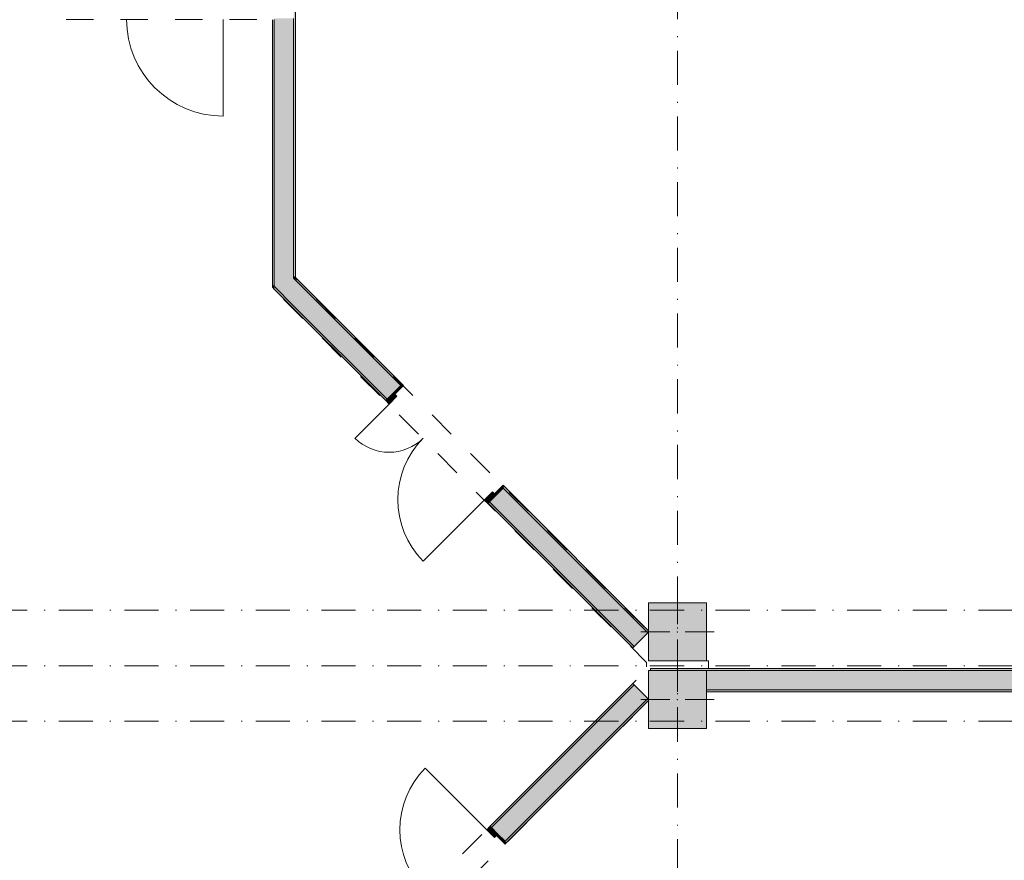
# Model space of a CAD drawing. Header units: millimetres. Extents: x 0 to 1184, y 0 to 836.
# Tile 12 of 66: x 373 to 475, y 339 to 426. Entities that reach past the tile are written whole.
import ezdxf
from ezdxf.xclip import XClip

# ---------------------------------------------------------------- set-up
doc = ezdxf.new("R2010")
doc.units = ezdxf.units.MM
doc.header["$MEASUREMENT"] = 0
doc.header["$XCLIPFRAME"] = 0
doc.linetypes.add('Штриховая', pattern=[5.644444, 2.822222, -2.822222])
doc.linetypes.add('Штрихпунктирная', pattern=[6.702778, 3.527778, -1.763889, 0, -1.411111])
for name, color, linetype in [('Конструктив - Колонны', 7, 'Continuous'), ('Конструктив - Стены Блок 100 нов', 7, 'Continuous'), ('Конструктив - Стены Блок 200 нов', 7, 'Continuous'), ('Элемент Модели - Зона', 7, 'Continuous'), ('Элемент Модели - Оси', 7, 'Continuous')]:
    doc.layers.add(name, color=color, linetype=linetype)

# ---------------------------------------------------------------- blocks, each defined once
blk = doc.blocks.new('Чертеж_4_4', base_point=(-278.48, 89.56))
at = {"layer": 'Конструктив - Колонны', "linetype": 'Continuous', "lineweight": 0, "true_color": 0x000000}
for points in [[(438.52, 360.06), (444.52, 360.06), (444.52, 366.06), (438.52, 366.06)], [(438.52, 353.06), (444.52, 353.06), (444.52, 359.06), (438.52, 359.06)]]:
    blk.add_hatch(color=18, dxfattribs=at).paths.add_polyline_path(points)
at = {"layer": 'Конструктив - Стены Блок 200 нов', "linetype": 'Continuous', "lineweight": 0, "true_color": 0x000000}
for points in [[(401.97, 399.75), (401.97, 450.36), (401.77, 450.36), (401.77, 399.95)], [(399.57, 426.41), (399.57, 399.04), (399.77, 398.84), (399.77, 426.41)], [(401.77, 399.66), (401.77, 426.56), (399.77, 426.56), (399.77, 401.67)], [(399.77, 401.67), (399.77, 398.84), (401.77, 399.66)], [(401.77, 399.95), (401.77, 399.66), (401.97, 399.75)], [(401.97, 399.75), (401.77, 399.66), (401.97, 399.46)], [(401.97, 399.75), (401.97, 399.46), (412.86, 388.56), (413.01, 388.7)], [(399.77, 398.84), (399.57, 399.04), (399.57, 398.75)], [(399.57, 398.75), (399.77, 398.55), (399.77, 398.84)], [(401.77, 399.66), (399.77, 398.84), (401.77, 396.83)], [(411.45, 387.15), (399.77, 398.84), (399.77, 398.55), (411.31, 387.01)], [(401.77, 396.83), (411.45, 387.15), (412.12, 387.82), (412.86, 388.56), (401.77, 399.66)], [(413.01, 388.7), (412.86, 388.56), (412.12, 387.82), (412.26, 387.68), (413.15, 388.56)], [(412.12, 387.82), (411.31, 387.01), (411.66, 386.65), (412.47, 387.47)], [(421.91, 376.4), (422.73, 377.21), (422.37, 377.57), (421.56, 376.75)], [(422.73, 377.21), (422.05, 376.54), (437.03, 361.55), (438.45, 362.97), (423.47, 377.95)], [(423.47, 378.24), (422.58, 377.35), (422.73, 377.21), (423.47, 377.95), (423.61, 378.1)], [(423.47, 377.95), (438.45, 362.97), (438.52, 363.04), (438.52, 363.18), (423.61, 378.1)], [(422.05, 376.54), (421.91, 376.4), (436.89, 361.41), (437.03, 361.55)], [(622.02, 359.27), (438.72, 359.27), (438.72, 359.07), (622.02, 359.07)], [(622.02, 359.07), (438.72, 359.07), (444.52, 359.06), (444.52, 357.07), (528.52, 357.07), (528.52, 359.06), (534.52, 359.06), (534.52, 357.07), (615.02, 357.07), (615.02, 359.06), (621.02, 359.06), (621.02, 357.07), (622.02, 357.07)], [(436.89, 357.72), (422.12, 342.94), (422.26, 342.8), (437.03, 357.57)], [(437.03, 357.57), (422.26, 342.8), (422.93, 342.12), (423.68, 341.38), (438.45, 356.16)], [(444.57, 356.87), (528.52, 356.87), (528.52, 357.07), (444.57, 357.07)], [(438.45, 356.16), (423.68, 341.38), (423.82, 341.24), (438.52, 355.95), (438.52, 356.09)], [(422.12, 342.94), (421.77, 342.58), (422.58, 341.77), (422.93, 342.12)], [(423.82, 341.24), (423.68, 341.38), (422.93, 342.12), (422.79, 341.98), (423.68, 341.1)]]:
    blk.add_hatch(color=18, dxfattribs=at).paths.add_polyline_path(points)
at = {"layer": 'Конструктив - Колонны', "color": 251, "linetype": 'Continuous', "lineweight": 5, "true_color": 0x575757}
for p, q in [((441.52, 363.86), (441.52, 366.86)), ((440.72, 363.06), (437.72, 363.06)), ((442.32, 363.06), (445.32, 363.06)), ((441.52, 362.26), (441.52, 359.26)), ((441.52, 356.86), (441.52, 359.86)), ((440.72, 356.06), (437.72, 356.06)), ((442.32, 356.06), (445.32, 356.06)), ((441.52, 355.26), (441.52, 352.26))]:
    blk.add_line(p, q, dxfattribs=at)
at = {"layer": 'Конструктив - Колонны', "color": 251, "linetype": 'Continuous', "lineweight": 15, "true_color": 0x575757, "flags": 128}
for points in [[(438.52, 360.06), (444.52, 360.06), (444.52, 366.06), (438.52, 366.06)], [(438.52, 353.06), (444.52, 353.06), (444.52, 359.06), (438.52, 359.06)]]:
    blk.add_lwpolyline(points, close=True, dxfattribs=at)
at = {"layer": 'Конструктив - Колонны', "color": 251, "linetype": 'Continuous', "lineweight": 5, "true_color": 0x575757}
for p in [(441.52, 363.06), (441.52, 356.06)]:
    blk.add_point(p, dxfattribs=at)
at = {"layer": 'Конструктив - Стены Блок 100 нов', "color": 251, "linetype": 'Continuous', "lineweight": 5, "true_color": 0x575757}
blk.add_line((394.47, 426.46), (394.47, 416.46), dxfattribs=at)
blk.add_arc((394.47, 426.46), 10, 180, 270, dxfattribs=at)
at = {"layer": 'Конструктив - Стены Блок 200 нов', "color": 251, "linetype": 'Continuous', "lineweight": 20, "true_color": 0x575757}
for p, q in [((399.77, 426.41), (399.77, 426.46)), ((399.77, 426.41), (399.77, 401.67)), ((401.77, 399.66), (401.77, 426.56)), ((399.77, 401.67), (399.77, 398.84)), ((399.77, 398.84), (401.77, 396.83)), ((399.77, 398.84), (401.77, 396.83)), ((401.77, 399.66), (401.97, 399.46)), ((401.77, 399.66), (401.97, 399.46)), ((412.86, 388.56), (401.97, 399.46)), ((401.77, 396.83), (411.45, 387.15)), ((412.86, 388.56), (412.12, 387.82)), ((412.26, 387.68), (413.15, 388.56)), ((412.26, 387.68), (413.15, 388.56)), ((413.01, 388.7), (413.15, 388.56)), ((413.01, 388.7), (413.15, 388.56)), ((412.12, 387.82), (411.45, 387.15)), ((412.12, 387.82), (411.45, 387.15)), ((412.12, 387.82), (411.45, 387.15)), ((412.12, 387.82), (412.26, 387.68)), ((411.45, 387.15), (411.31, 387.01)), ((411.45, 387.15), (411.31, 387.01)), ((411.45, 387.15), (411.31, 387.01)), ((422.58, 377.35), (423.47, 378.24)), ((422.58, 377.35), (423.47, 378.24)), ((422.73, 377.21), (422.58, 377.35)), ((423.47, 377.95), (422.73, 377.21)), ((423.61, 378.1), (423.47, 378.24)), ((423.61, 378.1), (423.47, 378.24)), ((438.45, 362.97), (423.47, 377.95)), ((422.05, 376.54), (421.91, 376.4)), ((422.05, 376.54), (421.91, 376.4)), ((422.05, 376.54), (421.91, 376.4)), ((422.73, 377.21), (422.05, 376.54)), ((422.73, 377.21), (422.05, 376.54)), ((422.73, 377.21), (422.05, 376.54)), ((422.05, 376.54), (437.03, 361.55)), ((622.02, 359.07), (438.72, 359.07)), ((437.03, 357.57), (422.26, 342.8)), ((444.57, 357.07), (444.52, 357.07)), ((444.57, 357.07), (528.52, 357.07)), ((423.68, 341.38), (438.45, 356.16)), ((422.26, 342.8), (422.12, 342.94)), ((422.26, 342.8), (422.12, 342.94)), ((422.26, 342.8), (422.12, 342.94)), ((422.93, 342.12), (422.26, 342.8)), ((422.93, 342.12), (422.26, 342.8)), ((422.93, 342.12), (422.26, 342.8)), ((422.93, 342.12), (422.79, 341.98)), ((422.79, 341.98), (423.68, 341.1)), ((422.79, 341.98), (423.68, 341.1)), ((423.68, 341.38), (422.93, 342.12)), ((423.82, 341.24), (423.68, 341.1)), ((423.82, 341.24), (423.68, 341.1))]:
    blk.add_line(p, q, dxfattribs=at)
at = {"layer": 'Конструктив - Стены Блок 200 нов', "color": 251, "linetype": 'Continuous', "lineweight": 5, "true_color": 0x575757}
for p, q in [((411.31, 387.01), (412.12, 387.82)), ((412.47, 387.47), (411.66, 386.65)), ((412.12, 387.82), (412.47, 387.47)), ((411.66, 386.65), (408.13, 383.12)), ((411.66, 386.65), (411.31, 387.01)), ((421.56, 376.75), (422.37, 377.57)), ((422.37, 377.57), (422.73, 377.21)), ((421.56, 376.75), (415.19, 370.39)), ((421.91, 376.4), (421.56, 376.75)), ((422.73, 377.21), (421.91, 376.4)), ((421.77, 342.58), (415.4, 348.95)), ((422.12, 342.94), (421.77, 342.58)), ((421.77, 342.58), (422.58, 341.77)), ((422.93, 342.12), (422.12, 342.94)), ((422.58, 341.77), (422.93, 342.12))]:
    blk.add_line(p, q, dxfattribs=at)
at = {"layer": 'Конструктив - Стены Блок 200 нов', "color": 251, "linetype": 'Continuous', "lineweight": 20, "true_color": 0x575757, "flags": 128}
for points in [[(401.97, 399.75), (401.97, 450.36)], [(399.57, 426.41), (399.57, 398.75)], [(413.01, 388.7), (401.97, 399.75)], [(399.57, 398.75), (399.77, 398.55)], [(399.77, 398.55), (411.31, 387.01)], [(438.52, 363.18), (423.61, 378.1)], [(421.91, 376.4), (436.89, 361.41)], [(437.03, 361.55), (438.45, 362.97)], [(438.45, 362.97), (438.52, 363.04)], [(436.89, 361.41), (437.03, 361.55)], [(622.02, 359.27), (438.72, 359.27)], [(438.72, 359.27), (438.72, 359.07)], [(438.72, 359.07), (438.72, 359.06)], [(436.89, 357.72), (422.12, 342.94)], [(436.89, 357.72), (437.03, 357.57)], [(437.03, 357.57), (438.45, 356.16)], [(444.57, 356.87), (528.52, 356.87)], [(423.82, 341.24), (438.52, 355.95)], [(438.45, 356.16), (438.52, 356.09)]]:
    blk.add_lwpolyline(points, dxfattribs=at)
at = {"layer": 'Конструктив - Стены Блок 200 нов', "color": 251, "linetype": 'Continuous', "lineweight": 5, "true_color": 0x575757}
for centre, radius, start, end in [((411.66, 386.65), 5, 224.9863, 314.9863), ((421.56, 376.75), 9, 134.9863, 224.9863), ((421.77, 342.58), 9, 135.0137, 225.0137)]:
    blk.add_arc(centre, radius, start, end, dxfattribs=at)
at = {"layer": 'Элемент Модели - Зона', "color": 7, "linetype": 'Штриховая', "lineweight": 15, "flags": 128}
for points in [[(83.02, 364.94), (82.62, 364.94), (82.62, 272.56), (174.52, 272.56), (399.57, 272.56), (399.57, 320.39), (438.38, 359.21), (438.52, 359.06), (438.72, 359.06), (438.72, 359.26), (438.32, 359.26), (438.32, 359.9), (399.57, 398.65), (399.57, 426.46), (378.07, 426.46), (378.07, 450.36), (354.52, 450.36), (354.52, 446.56), (348.52, 446.56), (348.52, 450.36), (264.52, 450.36), (264.52, 446.56), (263.97, 446.56), (263.97, 435.54), (228.34, 399.92), (174.52, 399.92), (174.52, 366.06), (174.52, 364.94), (174.52, 360.06), (168.52, 360.06), (168.52, 364.94), (89.02, 364.94), (89.02, 360.06), (83.02, 360.06)], [(438.52, 450.36), (401.97, 450.36), (401.97, 399.65), (438.52, 363.1), (438.52, 366.06), (444.52, 366.06), (444.52, 360.06), (444.72, 360.06), (444.72, 359.26), (622.02, 359.26), (622.02, 359.06), (628.02, 359.06), (628.02, 359.26), (665.32, 359.26), (665.32, 410.06), (712.32, 410.06), (712.32, 446.56), (708.52, 446.56), (708.52, 450.36), (628.02, 450.36), (628.02, 446.56), (622.02, 446.56), (622.02, 450.36), (621.02, 450.36), (621.02, 446.56), (615.02, 446.56), (615.02, 450.36), (534.52, 450.36), (534.52, 446.56), (528.52, 446.56), (528.52, 450.36), (444.52, 450.36), (444.52, 446.56), (438.52, 446.56)], [(401.97, 319.4), (401.97, 272.56), (534.52, 272.56), (534.52, 182.56), (708.52, 182.56), (712.32, 182.56), (712.32, 266.56), (708.52, 266.56), (708.52, 272.56), (712.32, 272.56), (712.32, 309.06), (665.32, 309.06), (665.32, 333.76), (626.92, 333.76), (626.92, 353.06), (622.02, 353.06), (622.02, 356.86), (621.02, 356.86), (621.02, 353.06), (615.02, 353.06), (615.02, 356.86), (534.52, 356.86), (534.52, 353.06), (528.52, 353.06), (528.52, 356.86), (444.52, 356.86), (444.52, 353.06), (438.52, 353.06), (438.52, 355.95)]]:
    blk.add_lwpolyline(points, close=True, dxfattribs=at)
at = {"layer": 'Элемент Модели - Оси', "color": 7, "linetype": 'Штрихпунктирная', "lineweight": 15}
for p, q in [((441.52, 831.39), (441.52, 166.93)), ((71.32, 365.31), (1182.02, 365.31)), ((71.32, 359.56), (1182.02, 359.56)), ((71.32, 353.81), (1182.02, 353.81))]:
    blk.add_line(p, q, dxfattribs=at)

msp = doc.modelspace()

# ---------------------------------------------------------------- block references
at = {"color": 161, "linetype": 'Continuous', "lineweight": 40, "true_color": 0x83aefe}
ref = msp.add_blockref('Чертеж_4_4', (-278.48, 89.56), dxfattribs=at)
XClip(ref).set_block_clipping_path([(71.3162990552, 166.9277917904), (1182.0208577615, 831.3911731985)])

doc.saveas('drawing.dxf')
